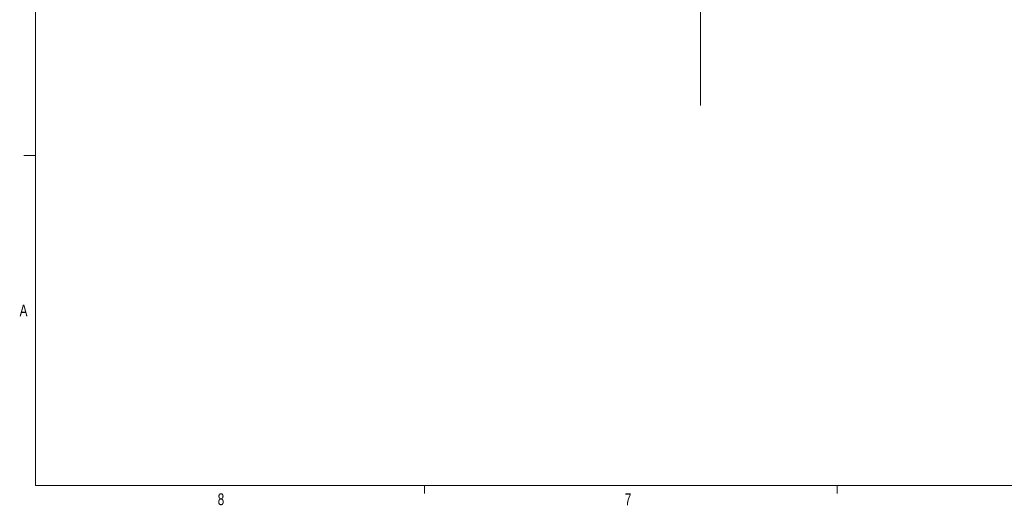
# Model space of a CAD drawing. Header units: inches. Extents: x 0.3 to 33.9, y 0.2 to 21.7.
# Tile 1 of 21: x 0.4 to 10.8, y 0.2 to 5.4. Entities that reach past the tile are written whole.
import ezdxf

# ---------------------------------------------------------------- set-up
doc = ezdxf.new("R2010")
doc.units = ezdxf.units.IN
doc.header["$MEASUREMENT"] = 0
doc.layers.add('SLD-0', color=7, linetype='Continuous', lineweight=15)
doc.styles.add('SLDTEXTSTYLE0', font='TXT', dxfattribs={"width": 0.75})

msp = doc.modelspace()

# ---------------------------------------------------------------- linework, layer by layer
at = {"layer": 'SLD-0'}
for p, q in [((0.52288, 21.4106), (0.52288, 0.4106)), ((7.57173, 18.21537), (7.57173, 4.4398)), ((0.52288, 3.9106), (0.39788, 3.9106)), ((33.52288, 0.4106), (0.52288, 0.4106)), ((4.64788, 0.4106), (4.64788, 0.3258)), ((9.02288, 0.4106), (9.02288, 0.3258))]:
    msp.add_line(p, q, dxfattribs=at)

# ---------------------------------------------------------------- texts
at = {"color": 7, "linetype": 'Continuous', "lineweight": 0, "char_height": 0.125, "attachment_point": 1, "style": 'SLDTEXTSTYLE0'}
for s, insert in [('A', (0.3542, 2.32881)), ('8', (2.45413, 0.32594)), ('7', (6.76995, 0.32502))]:
    msp.add_mtext(s, dxfattribs=dict(at, insert=insert))

doc.saveas('drawing.dxf')
